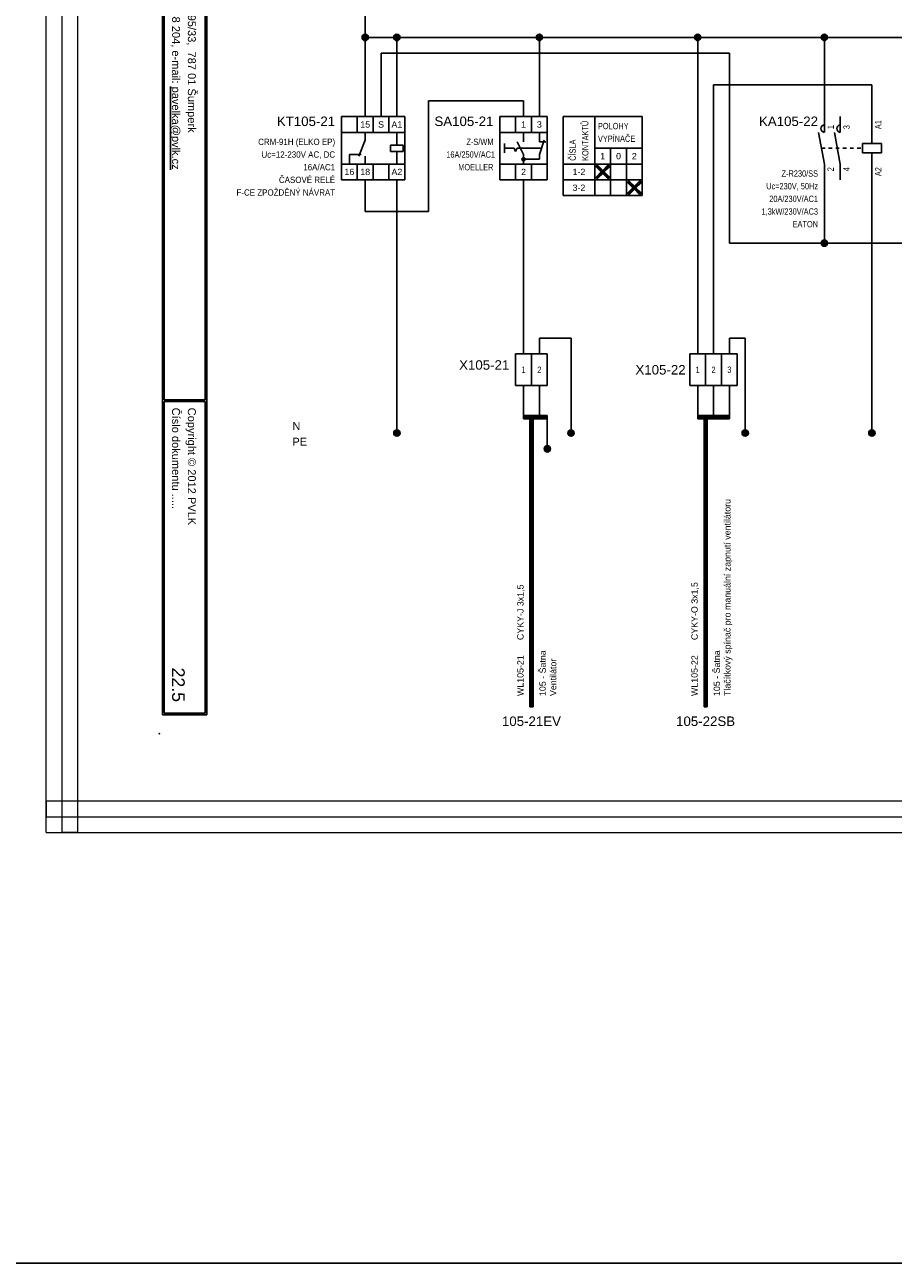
# Model space of a CAD drawing. Extents: x -9683 to -1855, y 4058 to 4698.
# Tile 15 of 50: x -7583 to -7308, y 4058 to 4449. Entities that reach past the tile are written whole.
import ezdxf
from ezdxf.enums import TextEntityAlignment as Align

# ---------------------------------------------------------------- set-up
doc = ezdxf.new("R2010")
doc.units = 0
doc.header["$MEASUREMENT"] = 0
doc.linetypes.add('DASHED', pattern=[0.564444, 0.282222, -0.282222])
for name, color, linetype in [('1-KRESBA', 7, 'Continuous'), ('__Bílá', 7, 'Continuous'), ('__Rudá 010', 10, 'Continuous'), ('__Svmodrá', 4, 'Continuous'), ('__Vínová 220', 220, 'Continuous'), ('__Zelená', 3, 'Continuous'), ('__Černá 250', 7, 'Continuous')]:
    doc.layers.add(name, color=color, linetype=linetype)
doc.styles.add('Arial', font='arial.ttf')
doc.styles.add('GENERATED_STYLE_1', font='arial.ttf')

# ---------------------------------------------------------------- blocks, each defined once
blk = doc.blocks.new('BLK_Razítko_malé_pro_rozváděče')
at = {"layer": '__Bílá'}
for p, q in [((15, -1), (15, -20)), ((15, -1), (294, -1)), ((15.5, -1.5), (15.5, -19.5)), ((15.5, -1.5), (184.5, -1.5)), ((184.5, -1.5), (184.5, -19.5)), ((185, -1.5), (185, -19.5)), ((185, -1.5), (293.5, -1.5)), ((293.5, -19.5), (293.5, -1.5)), ((294, -20), (294, -1)), ((15.5, -19.5), (184.5, -19.5)), ((185, -19.5), (293.5, -19.5)), ((15, -20), (294, -20)), ((15, -405), (15, -419)), ((15, -405), (294, -405)), ((15.5, -405.5), (15.5, -418.5)), ((15.5, -405.5), (194.5, -405.5)), ((194.5, -405.5), (194.5, -418.5)), ((195, -405.5), (195, -418.5)), ((195, -405.5), (293.5, -405.5)), ((293.5, -405.5), (293.5, -418.5)), ((294, -405), (294, -419)), ((15.5, -418.5), (194.5, -418.5)), ((195, -418.5), (293.5, -418.5)), ((15, -419), (294, -419))]:
    blk.add_line(p, q, dxfattribs=at)
for p in [(0, 0), (300, 0), (0, -420), (300, -420)]:
    blk.add_point(p, dxfattribs=at)
at = {"layer": '__Bílá', "style": 'Arial'}
for s, height, p in [('-', 3, (38, -7)), ('Dokument', 2.5, (187, -7)), ('-', 3, (210.5, -7)), ('SO/PS', 2.5, (17.5, -12)), ('-', 3, (38, -12)), ('Vypracoval', 2.5, (187, -12)), ('-', 3, (210.5, -12)), ('Investor', 2.5, (17.5, -17)), ('Datum', 2.5, (187, -17)), ('-', 3, (38, -17)), ('-', 3, (210.5, -17)), ('PVLK PROJECT s.r.o. , Langrova 195/33,  787 01 Šumperk', 2.5, (17.5, -411)), ('Copyright © 2012 PVLK', 2.5, (197, -411)), ('Telefon: 773 836 685, mobil: 777 848 204, e-mail: %%Upavelka@pvlk.cz', 2.5, (17.5, -416)), ('Číslo dokumentu .....', 2.5, (197, -416))]:
    blk.add_text(s, height=height, dxfattribs=at).set_placement(p)
at = {"layer": '__Vínová 220', "char_height": 2.5, "attachment_point": 7, "style": 'Arial'}
for s, insert in [('715 0908', (17.5, -7)), ('Rozšíření výrobního areálu firmy PLASTKON PRODUCT, S.R.O.', (42.5, -7.75)), ('R1 – Rozváděč administrativní části 1NP', (215, -7.75)), ('SO 02 - Novostavba skladovací haly s administrativní budovou', (42.5, -12.75)), ('Miroslav Pavelka', (215, -12.75)), ('Plastkon product, s.r.o., Hlavní 147, Mikulovice 790 84', (42.5, -17.75)), ('06/2016', (215, -17.75))]:
    blk.add_mtext(s, dxfattribs=dict(at, insert=insert))
at = {"layer": '__Vínová 220', "style": 'Arial'}
blk.add_attdef('ČÍSLO', text='', height=4, dxfattribs=at).set_placement((290, -416), align=Align.RIGHT)
blk = doc.blocks.new('CRM-91H')
for p, q in [((-4.26, 10.79), (-4.26, -9.21)), ((-4.26, 10.79), (15.74, 10.79)), ((0.74, 5.79), (0.74, 10.79)), ((5.74, 10.79), (5.74, 5.79)), ((10.74, 5.79), (10.74, 10.79)), ((15.74, 10.79), (15.74, -9.21)), ((15.74, 5.79), (-4.26, 5.79)), ((3.24, 3.29), (3.24, 5.79)), ((13.24, 1.79), (13.24, 5.79)), ((1.24, -1.71), (3.24, 3.29)), ((11.24, -0.21), (11.24, 1.79)), ((11.24, 1.79), (15.24, 1.79)), ((15.24, 1.79), (15.24, -0.21)), ((-1.76, -1.21), (-1.76, -4.21)), ((-1.76, -1.21), (1.92, -1.21)), ((3.24, -1.71), (3.24, -4.21)), ((15.24, -0.21), (11.24, -0.21)), ((13.24, -4.21), (13.24, -0.21)), ((15.74, -4.21), (-4.26, -4.21)), ((0.74, -4.21), (0.74, -9.21)), ((5.74, -4.21), (5.74, -9.21)), ((10.74, -4.21), (10.74, -9.21)), ((15.74, -9.21), (-4.26, -9.21))]:
    blk.add_line(p, q)
at = {"style": 'Arial'}
for s, p in [('15', (3.24, 7.29)), ('S', (8.24, 7.29)), ('A1', (13.24, 7.29)), ('16', (-1.76, -7.71)), ('18', (3.24, -7.71)), ('A2', (13.24, -7.71))]:
    blk.add_text(s, height=2, dxfattribs=at).set_placement(p, align=Align.CENTER)
blk.add_attdef('POPIS', text='', height=3, dxfattribs=at).set_placement((-6.26, 7.79), align=Align.RIGHT)
at = {"style": 'Arial', "width": 0.9}
for tag, p in [('CÍVKA', (-6.26, -2.21)), ('TYP', (-6.26, 1.79)), ('DOPLŇ1', (-6.26, -10.21)), ('PROUD', (-6.26, -6.21)), ('DOPLŇ2', (-6.26, -14.21))]:
    blk.add_attdef(tag, text='', height=2, dxfattribs=at).set_placement(p, align=Align.RIGHT)
blk = doc.blocks.new('V0085A01')
h = blk.add_hatch(color=256)
edge = h.paths.add_edge_path()
edge.add_arc((0, 0), 1, 0, 360)
blk.add_circle((0, 0), 1)
blk = doc.blocks.new('V0109A02')
for p, q in [((0, 0), (0, 10)), ((5, 10), (0, 10)), ((5, 0), (5, 10)), ((10, 10), (5, 10)), ((10, 0), (10, 10)), ((5, 0), (0, 0)), ((10, 0), (5, 0))]:
    blk.add_line(p, q)
at = {"style": 'Arial'}
blk.add_attdef('POPIS', text='', height=3, dxfattribs=at).set_placement((-2, 5), align=Align.RIGHT)
at = {"style": 'Arial', "width": 0.8}
for tag, p in [('S1', (2.5, 5)), ('S2', (7.5, 5))]:
    blk.add_attdef(tag, text='', height=2, dxfattribs=at).set_placement(p, align=Align.MIDDLE)
blk = doc.blocks.new('V0109A03')
for p, q in [((5, 10), (0, 10)), ((0, 0), (0, 10)), ((10, 10), (5, 10)), ((5, 0), (5, 10)), ((15, 10), (10, 10)), ((10, 0), (10, 10)), ((15, 0), (15, 10)), ((5, 0), (0, 0)), ((10, 0), (5, 0)), ((15, 0), (10, 0))]:
    blk.add_line(p, q)
at = {"style": 'Arial'}
blk.add_attdef('POPIS', text='', height=3, dxfattribs=at).set_placement((-2, 5), align=Align.RIGHT)
at = {"style": 'Arial', "width": 0.8}
for tag, p in [('S1', (2.5, 5)), ('S2', (7.5, 5)), ('S3', (12.5, 5))]:
    blk.add_attdef(tag, text='', height=2, dxfattribs=at).set_placement(p, align=Align.MIDDLE)
blk = doc.blocks.new('feva2774')
h = blk.add_hatch(color=256)
h.paths.add_polyline_path([(5, -3), (5, -3.5), (5.5, -3.5, 0.414214)])
h.paths.add_polyline_path([(5, -3.5), (5, -4, 0.414214), (5.5, -3.5)])
h.paths.add_polyline_path([(5, -4), (5, -3, 0.414214), (4.5, -3.5, 0.414214)])
for points in [[(30, -7), (28.5, -5.5), (28, -5.5), (28, -6), (29.5, -7.5), (28, -9), (28, -9.5), (28.5, -9.5), (30, -8), (31.5, -9.5), (32, -9.5), (32, -9), (30.5, -7.5), (32, -6), (32, -5.5), (31.5, -5.5)], [(40, -12), (38.5, -10.5), (38, -10.5), (38, -11), (39.5, -12.5), (38, -14), (38, -14.5), (38.5, -14.5), (40, -13), (41.5, -14.5), (42, -14.5), (42, -14), (40.5, -12.5), (42, -11), (42, -10.5), (41.5, -10.5)]]:
    blk.add_hatch(color=256).paths.add_polyline_path(points)
for p, q in [((-2.5, 10), (-2.5, -10)), ((-2.5, 10), (12.5, 10)), ((2.5, 10), (2.5, 5)), ((7.5, 10), (7.5, 5)), ((12.5, 10), (12.5, -10)), ((17.5, 10), (17.5, -15)), ((17.5, 10), (42.5, 10)), ((27.5, 10), (27.5, -15)), ((42.5, 10), (42.5, -15)), ((12.5, 5), (-2.5, 5)), ((5, 2), (5, 5)), ((10, 2), (10, 5)), ((-1, 1.5), (-1, -1.5)), ((2, 0), (-1, 0)), ((2, 0), (2.5, -1)), ((2.5, -1), (3, 0)), ((5, -2), (3, 2)), ((10.67, 0), (3, 0)), ((10, -2), (11.5, 2.5)), ((12, 2), (10, 2)), ((42.5, 0), (27.5, 0)), ((32.5, 0), (32.5, -15)), ((37.5, 0), (37.5, -15)), ((5, -2), (5, -5)), ((5, -3.5), (10, -3.5)), ((10, -2), (10, -3.5)), ((12.5, -5), (-2.5, -5)), ((2.5, -5), (2.5, -10)), ((7.5, -5), (7.5, -10)), ((42.5, -5), (17.5, -5)), ((28, -6), (28, -5.5)), ((28, -5.5), (28.5, -5.5)), ((29.5, -7.5), (28, -6)), ((29.5, -7.5), (28, -9)), ((28.5, -5.5), (30, -7)), ((31.5, -5.5), (30, -7)), ((30.5, -7.5), (32, -6)), ((30.5, -7.5), (32, -9)), ((32, -5.5), (31.5, -5.5)), ((32, -6), (32, -5.5)), ((12.5, -10), (-2.5, -10)), ((42.5, -10), (17.5, -10)), ((28, -9), (28, -9.5)), ((28, -9.5), (28.5, -9.5)), ((28.5, -9.5), (30, -8)), ((31.5, -9.5), (30, -8)), ((32, -9.5), (31.5, -9.5)), ((32, -9), (32, -9.5)), ((38, -11), (38, -10.5)), ((38, -10.5), (38.5, -10.5)), ((39.5, -12.5), (38, -11)), ((38.5, -10.5), (40, -12)), ((41.5, -10.5), (40, -12)), ((40.5, -12.5), (42, -11)), ((42, -10.5), (41.5, -10.5)), ((42, -11), (42, -10.5)), ((42.5, -15), (17.5, -15)), ((39.5, -12.5), (38, -14)), ((38, -14), (38, -14.5)), ((38, -14.5), (38.5, -14.5)), ((38.5, -14.5), (40, -13)), ((41.5, -14.5), (40, -13)), ((40.5, -12.5), (42, -14)), ((42, -14.5), (41.5, -14.5)), ((42, -14), (42, -14.5))]:
    blk.add_line(p, q)
blk.add_circle((5, -3.5), 0.5)
at = {"style": 'Arial'}
for s, p in [('1', (5, 6.5)), ('3', (10, 6.5)), ('1', (30, -3.5)), ('0', (35, -3.5)), ('2', (40, -3.5)), ('2', (5, -8.5)), ('1-2', (22.5, -8.5)), ('3-2', (22.5, -13.5))]:
    blk.add_text(s, height=2, dxfattribs=at).set_placement(p, align=Align.CENTER)
at = {"style": 'Arial', "width": 0.8}
for s, p in [('KONTAKTŮ', (25.5, -4)), ('ČÍSLA', (21.5, -4))]:
    blk.add_text(s, height=2, rotation=90, dxfattribs=at).set_placement(p)
for s, p in [('POLOHY', (28.5, 6)), ('VYPÍNAČE', (28.5, 2))]:
    blk.add_text(s, height=2, dxfattribs=at).set_placement(p)
at = {"style": 'Arial'}
blk.add_attdef('POPIS', text='', height=3, dxfattribs=at).set_placement((-4.5, 7), align=Align.RIGHT)
at = {"style": 'Arial', "width": 0.8}
for tag, p in [('TYP', (-4.5, 1)), ('AC1(PROUD)', (-4, -3)), ('DOPLŇ1', (-4.5, -7))]:
    blk.add_attdef(tag, text='', height=2, dxfattribs=at).set_placement(p, align=Align.RIGHT)
blk = doc.blocks.new('L0001A01')
h = blk.add_hatch(color=256)
edge = h.paths.add_edge_path()
edge.add_arc((0, 0), 1, 0, 360)
blk.add_circle((0, 0), 1)
blk = doc.blocks.new('moe01029')
for p, q in [((0, 5), (0, 10)), ((5, 5), (5, 10)), ((15, 1.5), (15, 10)), ((-1.82, 5), (0, -5)), ((3.18, 5), (5, -5)), ((12, -1.5), (12, 1.5)), ((12, 1.5), (18, 1.5)), ((18, 1.5), (18, -1.5)), ((18, -1.5), (12, -1.5)), ((15, -1.5), (15, -10)), ((0, -5), (0, -10)), ((5, -5), (5, -10))]:
    blk.add_line(p, q)
at = {"linetype": 'DASHED', "ltscale": 4}
blk.add_line((-0.91, 0), (12, 0), dxfattribs=at)
for centre in [(0.15, 6.2), (5.15, 6.2)]:
    blk.add_arc(centre, 1.21, 97.3062, 262.6938)
at = {"style": 'Arial'}
blk.add_attdef('POPIS', text='', height=3, dxfattribs=at).set_placement((-2, 7), align=Align.RIGHT)
at = {"style": 'Arial', "width": 0.8}
for tag, p in [('NO1', (3, 6)), ('NO2', (8, 6)), ('A1', (18, 6))]:
    blk.add_attdef(tag, p, '', height=2, rotation=90, dxfattribs=at)
for tag, p in [('TYP', (-2, -9)), ('CÍVKA', (-2, -13)), ('AC1(PROUD)', (-2, -17)), ('AC3(VÝKON)', (-2, -21)), ('DOPLŇ1', (-2, -25)), ('DOPLŇ2', (-2, -29))]:
    blk.add_attdef(tag, text='', height=2, dxfattribs=at).set_placement(p, align=Align.RIGHT)
for tag, p in [('CO1', (3, -6)), ('CO2', (8, -6)), ('A2', (18, -6))]:
    blk.add_attdef(tag, text='', height=2, rotation=90, dxfattribs=at).set_placement(p, align=Align.RIGHT)

msp = doc.modelspace()

# ---------------------------------------------------------------- linework, layer by layer
at = {"layer": '1-KRESBA'}
for p, q in [((-7475, 4420), (-7475, 4455)), ((-7180, 4445), (-7475, 4445)), ((-7465, 4420), (-7465, 4445)), ((-7420, 4420), (-7420, 4445)), ((-7370, 4345), (-7370, 4445)), ((-7330, 4420), (-7330, 4445)), ((-7470, 4440), (-7470, 4420)), ((-7360, 4440), (-7470, 4440)), ((-7360, 4440), (-7360, 4380)), ((-7365, 4345), (-7365, 4430)), ((-7315, 4430), (-7365, 4430)), ((-7315, 4420), (-7315, 4430)), ((-7425, 4425), (-7455, 4425)), ((-7455, 4425), (-7455, 4390)), ((-7425, 4420), (-7425, 4425)), ((-7475, 4400), (-7475, 4390)), ((-7465, 4400), (-7465, 4320)), ((-7425, 4400), (-7425, 4345)), ((-7330, 4380), (-7330, 4400)), ((-7315, 4400), (-7315, 4320)), ((-7455, 4390), (-7475, 4390)), ((-7360, 4380), (-7175, 4380)), ((-7420, 4345), (-7420, 4350)), ((-7420, 4350), (-7410, 4350)), ((-7410, 4350), (-7410, 4320)), ((-7360, 4345), (-7360, 4350)), ((-7360, 4350), (-7355, 4350)), ((-7355, 4350), (-7355, 4320)), ((-7425, 4335), (-7425, 4325)), ((-7420, 4335), (-7420, 4325)), ((-7370, 4335), (-7370, 4325)), ((-7365, 4335), (-7365, 4325)), ((-7360, 4335), (-7360, 4325)), ((-7425, 4325.5), (-7425, 4325)), ((-7425, 4325.5), (-7417.5, 4325.5)), ((-7425, 4324.5), (-7425, 4325)), ((-7425, 4325), (-7417.5, 4325)), ((-7425, 4324.5), (-7417.5, 4324.5)), ((-7423, 4233.43), (-7423, 4325.39)), ((-7423, 4325.39), (-7422.5, 4325.39)), ((-7422.5, 4233.43), (-7422.5, 4325.39)), ((-7422, 4325.39), (-7422.5, 4325.39)), ((-7422, 4233.43), (-7422, 4325.39)), ((-7417.5, 4325.5), (-7417.5, 4325)), ((-7417.5, 4324.5), (-7417.5, 4325)), ((-7417.5, 4325), (-7417.5, 4315)), ((-7370, 4325.5), (-7370, 4325)), ((-7370, 4325.5), (-7360, 4325.5)), ((-7370, 4324.5), (-7370, 4325)), ((-7370, 4325), (-7360, 4325)), ((-7370, 4324.5), (-7360, 4324.5)), ((-7368, 4233.43), (-7368, 4325.39)), ((-7368, 4325.39), (-7367.5, 4325.39)), ((-7367.5, 4233.43), (-7367.5, 4325.39)), ((-7367, 4325.39), (-7367.5, 4325.39)), ((-7367, 4233.43), (-7367, 4325.39)), ((-7360, 4325.5), (-7360, 4325)), ((-7360, 4324.5), (-7360, 4325)), ((-7423, 4233.43), (-7422.5, 4233.43)), ((-7422, 4233.43), (-7422.5, 4233.43)), ((-7368, 4233.43), (-7367.5, 4233.43)), ((-7367, 4233.43), (-7367.5, 4233.43))]:
    msp.add_line(p, q, dxfattribs=at)
at = {"layer": '1-KRESBA', "color": 3}
msp.add_lwpolyline([(-9683.45, 4697.61), (-1855.12, 4697.61), (-1855.12, 4057.66), (-9683.45, 4057.66)], close=True, dxfattribs=at)
at = {"layer": '__Vínová 220', "lineweight": 0}
for p, q in [((-7575.71, 4193.74), (-7575.71, 4559.82)), ((-7570.71, 4193.74), (-7570.71, 4559.82)), ((-7565.71, 4193.74), (-7565.71, 4559.82)), ((-7575.71, 4203.74), (-7575.71, 4198.74)), ((-7575.71, 4203.74), (-7079.31, 4203.74)), ((-7575.71, 4193.74), (-7575.71, 4198.74)), ((-7575.71, 4198.74), (-7079.31, 4198.74)), ((-7575.71, 4193.74), (-7079.31, 4193.74)), ((-7575.71, 4193.74), (-7570.71, 4193.74)), ((-7565.71, 4193.74), (-7570.71, 4193.74))]:
    msp.add_line(p, q, dxfattribs=at)

# ---------------------------------------------------------------- block references
at = {"color": 250, "linetype": 'Continuous'}
for p in [(-7465, 4320), (-7410, 4320), (-7355, 4320), (-7315, 4320), (-7417.5, 4315)]:
    msp.add_blockref('V0085A01', p, dxfattribs=at)
at = {"layer": '1-KRESBA', "rotation": 270}
msp.add_blockref('BLK_Razítko_malé_pro_rozváděče', (-7120, 4525), dxfattribs=at).add_auto_attribs({'ČÍSLO': '22.5'})
at = {"layer": '1-KRESBA', "color": 250, "linetype": 'Continuous'}
for p in [(-7475, 4445), (-7465, 4445), (-7420, 4445), (-7370, 4445), (-7330, 4445), (-7330, 4380)]:
    msp.add_blockref('L0001A01', p, dxfattribs=at)
at = {"layer": '1-KRESBA'}
msp.add_blockref('CRM-91H', (-7478.24, 4409.21), dxfattribs=at).add_auto_attribs({'POPIS': 'KT105-21', 'TYP': 'CRM-91H (ELKO EP)', 'CÍVKA': 'Uc=12-230V AC, DC', 'PROUD': '16A/AC1', 'DOPLŇ1': 'ČASOVÉ RELÉ', 'DOPLŇ2': 'F-CE ZPOŽDĚNÝ NÁVRAT'})
at = {"layer": '__Černá 250'}
for name, p, values in [('feva2774', (-7430, 4410), {'POPIS': 'SA105-21', 'TYP': 'Z-S/WM', 'AC1(PROUD)': '16A/250V/AC1', 'DOPLŇ1': 'MOELLER'}), ('moe01029', (-7330, 4410), {'POPIS': 'KA105-22', 'TYP': 'Z-R230/SS', 'CÍVKA': 'Uc=230V, 50Hz', 'AC1(PROUD)': '20A/230V/AC1', 'AC3(VÝKON)': '1,3kW/230V/AC3', 'DOPLŇ1': 'EATON', 'CO1': '2', 'NO1': '1', 'CO2': '4', 'NO2': '3', 'A1': 'A1', 'A2': 'A2'}), ('V0109A02', (-7427.5, 4335), {'POPIS': 'X105-21', 'S1': '1', 'S2': '2'})]:
    msp.add_blockref(name, p, dxfattribs=at).add_auto_attribs(values)
ref = msp.add_blockref('V0109A03', (-7372.5, 4335), dxfattribs=at)
ref.add_attrib('POPIS', 'X105-22', dxfattribs={"layer": '0', "height": 3, "style": 'Arial'}).set_placement((-7373.81, 4338.48), align=Align.RIGHT)
ref.add_attrib('S1', '1', dxfattribs={"layer": '0', "height": 2, "style": 'Arial', "width": 0.8}).set_placement((-7370, 4340), align=Align.MIDDLE)
ref.add_attrib('S2', '2', dxfattribs={"layer": '0', "height": 2, "style": 'Arial', "width": 0.8}).set_placement((-7365, 4340), align=Align.MIDDLE)
ref.add_attrib('S3', '3', dxfattribs={"layer": '0', "height": 2, "style": 'Arial', "width": 0.8}).set_placement((-7360, 4340), align=Align.MIDDLE)

# ---------------------------------------------------------------- texts
at = {"layer": '__Rudá 010', "style": 'Arial'}
for s, p in [('CYKY-J 3x1,5', (-7425, 4254.56)), ('CYKY-O 3x1,5', (-7370, 4254.56)), ('WL105-21', (-7425, 4236.89)), ('WL105-22', (-7370, 4236.89))]:
    msp.add_text(s, height=2, rotation=90, dxfattribs=at).set_placement(p)
at = {"layer": '__Rudá 010', "style": 'GENERATED_STYLE_1'}
for s, p in [('105-21EV', (-7422.5, 4227.43)), ('105-22SB', (-7367.5, 4227.43))]:
    msp.add_text(s, height=3, dxfattribs=at).set_placement(p, align=Align.CENTER)
at = {"layer": '__Rudá 010', "char_height": 2, "width": 62.8406, "attachment_point": 1, "rotation": 90, "style": 'Arial'}
for s, insert in [('105 - Šatna\\PTlačítkový spínač pro manuální zapnutí ventilátoru', (-7364.97, 4236.89)), ('105 - Šatna\\PVentilátor', (-7419.97, 4236.89))]:
    msp.add_mtext(s, dxfattribs=dict(at, insert=insert))
at = {"layer": '__Svmodrá', "linetype": 'Continuous', "style": 'Arial'}
msp.add_text('N', height=2.5, dxfattribs=at).set_placement((-7498, 4321))
msp.add_text('N', height=2.5, dxfattribs=at).set_placement((-7498, 4321))
at = {"layer": '__Zelená', "linetype": 'Continuous', "style": 'Arial'}
msp.add_text('PE', height=2.5, dxfattribs=at).set_placement((-7498, 4316))
msp.add_text('PE', height=2.5, dxfattribs=at).set_placement((-7498, 4316))

doc.saveas('drawing.dxf')
